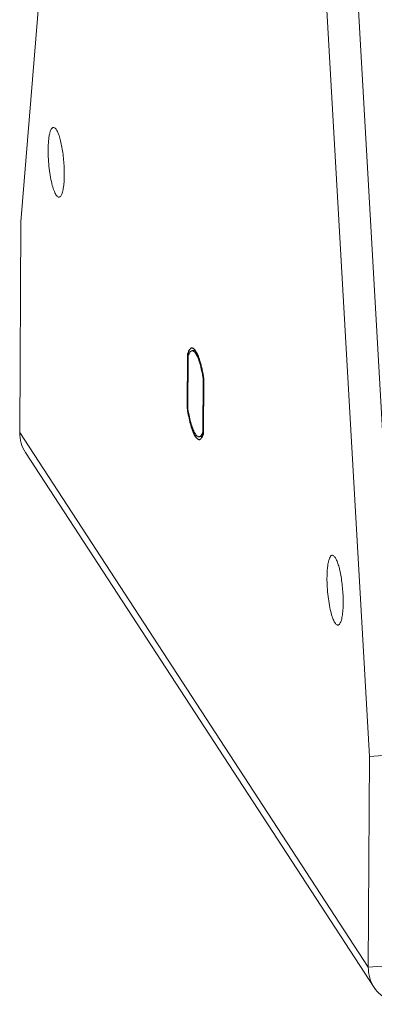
# Model space of a CAD drawing. Header units: millimetres. Extents: x 24895 to 26296, y -11704 to -10713.
# Tile 5 of 47: x 25766 to 25789, y -11496 to -11430. Entities that reach past the tile are written whole.
import ezdxf

# ---------------------------------------------------------------- set-up
doc = ezdxf.new("R2010")
doc.units = ezdxf.units.MM
doc.header["$LTSCALE"] = 50
doc.layers.get('0').update_dxf_attribs({"lineweight": 18})
doc.layers.add('02___PRT_ALL_AXES', color=7, linetype='Continuous')

msp = doc.modelspace()

# ---------------------------------------------------------------- linework, layer by layer
at = {"color": 3, "linetype": 'Continuous'}
for p, q in [((25765.66, -11443.198), (25769.731, -11393.442)), ((25785.487, -11417.589), (25788.985, -11478.946)), ((25765.587, -11457.284), (25765.66, -11443.198)), ((25788.912, -11493.032), (25765.587, -11457.284)), ((25789.302, -11494.376), (25765.977, -11458.628)), ((25788.985, -11478.946), (25788.912, -11493.032))]:
    msp.add_line(p, q, dxfattribs=at)
at = {"color": 7, "linetype": 'Continuous'}
for p, q in [((25787.588, -11417.417), (25791.086, -11478.774)), ((25776.865, -11452.159), (25776.846, -11455.709)), ((25777.864, -11453.691), (25777.846, -11457.241)), ((25777.906, -11453.688), (25777.864, -11453.691)), ((25777.888, -11457.237), (25777.846, -11457.241)), ((25788.985, -11478.946), (25793.57, -11478.57)), ((25788.912, -11493.032), (25791.014, -11492.86))]:
    msp.add_line(p, q, dxfattribs=at)
at = {"color": 3, "linetype": 'Continuous'}
for points, knots in [([(25767.49, -11438.397), (25767.491, -11438.274), (25767.497, -11438.039), (25767.522, -11437.709), (25767.563, -11437.425), (25767.617, -11437.197), (25767.675, -11437.045), (25767.731, -11436.96), (25767.773, -11436.919), (25767.818, -11436.895), (25767.886, -11436.891), (25767.932, -11436.921), (25767.958, -11436.944)], [0, 0, 0, 0, 0.21397, 0.406996, 0.573552, 0.709653, 0.813017, 0.852783, 0.885598, 0.913362, 0.93931, 1, 1, 1, 1]), ([(25767.958, -11436.944), (25768.006, -11436.987), (25768.095, -11437.122), (25768.204, -11437.376), (25768.307, -11437.715), (25768.399, -11438.123), (25768.475, -11438.581), (25768.551, -11439.23), (25768.575, -11439.727), (25768.573, -11440.057)], [0, 0, 0, 0, 0.060495, 0.147314, 0.258669, 0.390399, 0.536984, 0.692036, 1, 1, 1, 1]), ([(25768.331, -11441.491), (25768.313, -11441.513), (25768.275, -11441.551), (25768.194, -11441.566), (25768.116, -11441.526), (25768.044, -11441.448), (25767.972, -11441.331), (25767.901, -11441.177), (25767.832, -11440.987), (25767.74, -11440.675), (25767.642, -11440.225), (25767.555, -11439.638), (25767.501, -11439.02), (25767.489, -11438.603), (25767.49, -11438.397)], [0, 0, 0, 0, 0.024289, 0.044264, 0.066662, 0.096505, 0.135706, 0.18462, 0.242895, 0.309763, 0.464959, 0.639935, 0.822531, 1, 1, 1, 1]), ([(25768.573, -11440.057), (25768.572, -11440.222), (25768.562, -11440.529), (25768.518, -11440.943), (25768.456, -11441.229), (25768.389, -11441.401), (25768.351, -11441.466), (25768.331, -11441.491)], [0, 0, 0, 0, 0.337917, 0.625282, 0.848131, 0.9329, 1, 1, 1, 1]), ([(25765.977, -11458.628), (25765.849, -11458.432), (25765.65, -11457.996), (25765.586, -11457.521), (25765.587, -11457.284)], [0, 0, 0, 0, 0.496312, 1, 1, 1, 1]), ([(25786.15, -11466.996), (25786.151, -11466.872), (25786.157, -11466.637), (25786.182, -11466.307), (25786.223, -11466.024), (25786.277, -11465.796), (25786.335, -11465.644), (25786.391, -11465.559), (25786.432, -11465.518), (25786.478, -11465.494), (25786.546, -11465.49), (25786.592, -11465.519), (25786.618, -11465.543)], [0, 0, 0, 0, 0.21397, 0.406996, 0.573552, 0.709653, 0.813017, 0.852783, 0.885598, 0.913362, 0.93931, 1, 1, 1, 1]), ([(25786.618, -11465.543), (25786.666, -11465.586), (25786.755, -11465.721), (25786.863, -11465.975), (25786.967, -11466.314), (25787.059, -11466.722), (25787.135, -11467.18), (25787.21, -11467.829), (25787.235, -11468.325), (25787.233, -11468.655)], [0, 0, 0, 0, 0.060495, 0.147314, 0.258669, 0.390399, 0.536984, 0.692036, 1, 1, 1, 1]), ([(25786.991, -11470.09), (25786.973, -11470.112), (25786.935, -11470.15), (25786.854, -11470.165), (25786.776, -11470.125), (25786.704, -11470.046), (25786.632, -11469.93), (25786.561, -11469.775), (25786.492, -11469.586), (25786.399, -11469.274), (25786.302, -11468.824), (25786.215, -11468.236), (25786.161, -11467.619), (25786.149, -11467.201), (25786.15, -11466.996)], [0, 0, 0, 0, 0.024289, 0.044264, 0.066662, 0.096505, 0.135706, 0.18462, 0.242895, 0.309763, 0.464959, 0.639935, 0.822531, 1, 1, 1, 1]), ([(25787.233, -11468.655), (25787.232, -11468.821), (25787.222, -11469.128), (25787.177, -11469.541), (25787.116, -11469.828), (25787.049, -11469.999), (25787.011, -11470.064), (25786.991, -11470.09)], [0, 0, 0, 0, 0.337917, 0.625282, 0.848131, 0.9329, 1, 1, 1, 1]), ([(25789.302, -11494.376), (25789.174, -11494.18), (25788.975, -11493.744), (25788.911, -11493.27), (25788.912, -11493.032)], [0, 0, 0, 0, 0.496312, 1, 1, 1, 1]), ([(25791.7, -11495.485), (25791.463, -11495.505), (25790.986, -11495.486), (25790.311, -11495.28), (25789.727, -11494.908), (25789.425, -11494.564), (25789.302, -11494.376)], [0, 0, 0, 0, 0.258487, 0.510518, 0.756914, 1, 1, 1, 1])]:
    msp.add_open_spline(points, degree=3, knots=knots, dxfattribs=at)
at = {"color": 7, "linetype": 'Continuous'}
for points, knots in [([(25777.12, -11451.83), (25777.108, -11451.831), (25777.083, -11451.836), (25777.047, -11451.855), (25777.013, -11451.883), (25776.966, -11451.936), (25776.913, -11452.029), (25776.881, -11452.112), (25776.865, -11452.159)], [0, 0, 0, 0, 0.084173, 0.173835, 0.273492, 0.386359, 0.658902, 1, 1, 1, 1]), ([(25777.369, -11452.017), (25777.35, -11451.987), (25777.312, -11451.935), (25777.249, -11451.873), (25777.185, -11451.835), (25777.14, -11451.828), (25777.12, -11451.83)], [0, 0, 0, 0, 0.326617, 0.594326, 0.812291, 1, 1, 1, 1]), ([(25777.864, -11453.691), (25777.835, -11453.51), (25777.772, -11453.168), (25777.656, -11452.7), (25777.543, -11452.364), (25777.445, -11452.147), (25777.395, -11452.057), (25777.369, -11452.017)], [0, 0, 0, 0, 0.314786, 0.593118, 0.824023, 0.919187, 1, 1, 1, 1]), ([(25776.846, -11455.709), (25776.876, -11455.89), (25776.939, -11456.232), (25777.055, -11456.7), (25777.167, -11457.036), (25777.265, -11457.253), (25777.316, -11457.343), (25777.342, -11457.383)], [0, 0, 0, 0, 0.314786, 0.593118, 0.824023, 0.919187, 1, 1, 1, 1]), ([(25777.591, -11457.57), (25777.603, -11457.569), (25777.628, -11457.564), (25777.664, -11457.545), (25777.698, -11457.517), (25777.745, -11457.464), (25777.798, -11457.371), (25777.83, -11457.288), (25777.846, -11457.241)], [0, 0, 0, 0, 0.084173, 0.173835, 0.273492, 0.386359, 0.658902, 1, 1, 1, 1]), ([(25777.342, -11457.383), (25777.361, -11457.413), (25777.399, -11457.465), (25777.462, -11457.527), (25777.525, -11457.565), (25777.57, -11457.572), (25777.591, -11457.57)], [0, 0, 0, 0, 0.326617, 0.594326, 0.812291, 1, 1, 1, 1])]:
    msp.add_open_spline(points, degree=3, knots=knots, dxfattribs=at)
at = {"layer": '02___PRT_ALL_AXES', "color": 3, "linetype": 'Continuous'}
for p, q in [((25776.823, -11452.033), (25776.804, -11455.707)), ((25777.887, -11457.367), (25777.906, -11453.693)), ((25776.804, -11455.707), (25776.806, -11455.716))]:
    msp.add_line(p, q, dxfattribs=at)
at = {"layer": '02___PRT_ALL_AXES', "color": 7, "linetype": 'Continuous'}
for p, q in [((25776.823, -11452.033), (25776.921, -11452.025)), ((25777.337, -11451.812), (25777.12, -11451.83)), ((25776.804, -11455.707), (25776.846, -11455.704)), ((25777.808, -11457.553), (25777.591, -11457.57))]:
    msp.add_line(p, q, dxfattribs=at)
at = {"layer": '02___PRT_ALL_AXES', "color": 3, "linetype": 'Continuous'}
msp.add_arc((25778.86, -11456.609), 1.789, 206.91169, 207.42278, dxfattribs=at)
for points, knots in [([(25777.105, -11451.65), (25777.077, -11451.653), (25777.016, -11451.678), (25776.942, -11451.76), (25776.876, -11451.882), (25776.841, -11451.979), (25776.823, -11452.033)], [0, 0, 0, 0, 0.16924, 0.380219, 0.654833, 1, 1, 1, 1]), ([(25777.218, -11451.683), (25777.209, -11451.677), (25777.175, -11451.658), (25777.134, -11451.648), (25777.105, -11451.65)], [0, 0, 0, 0, 0.276978, 1, 1, 1, 1]), ([(25777.337, -11451.802), (25777.327, -11451.789), (25777.293, -11451.745), (25777.252, -11451.705), (25777.218, -11451.683)], [0, 0, 0, 0, 0.285187, 1, 1, 1, 1]), ([(25777.906, -11453.693), (25777.874, -11453.483), (25777.803, -11453.089), (25777.669, -11452.553), (25777.523, -11452.128), (25777.403, -11451.891), (25777.337, -11451.802)], [0, 0, 0, 0, 0.321395, 0.603088, 0.83216, 1, 1, 1, 1]), ([(25776.806, -11455.716), (25776.858, -11456.051), (25776.949, -11456.52), (25777.12, -11457.085), (25777.214, -11457.318), (25777.265, -11457.418)], [0, 0, 0, 0, 0.574324, 0.809453, 1, 1, 1, 1]), ([(25777.272, -11457.433), (25777.298, -11457.481), (25777.347, -11457.568), (25777.431, -11457.672), (25777.515, -11457.738), (25777.578, -11457.752), (25777.605, -11457.75)], [0, 0, 0, 0, 0.343658, 0.617474, 0.82906, 1, 1, 1, 1]), ([(25777.605, -11457.75), (25777.624, -11457.748), (25777.676, -11457.733), (25777.749, -11457.667), (25777.79, -11457.6), (25777.81, -11457.561)], [0, 0, 0, 0, 0.1969, 0.54415, 1, 1, 1, 1]), ([(25777.81, -11457.561), (25777.817, -11457.547), (25777.847, -11457.484), (25777.871, -11457.418), (25777.887, -11457.367)], [0, 0, 0, 0, 0.225327, 1, 1, 1, 1])]:
    msp.add_open_spline(points, degree=3, knots=knots, dxfattribs=at)

doc.saveas('drawing.dxf')
